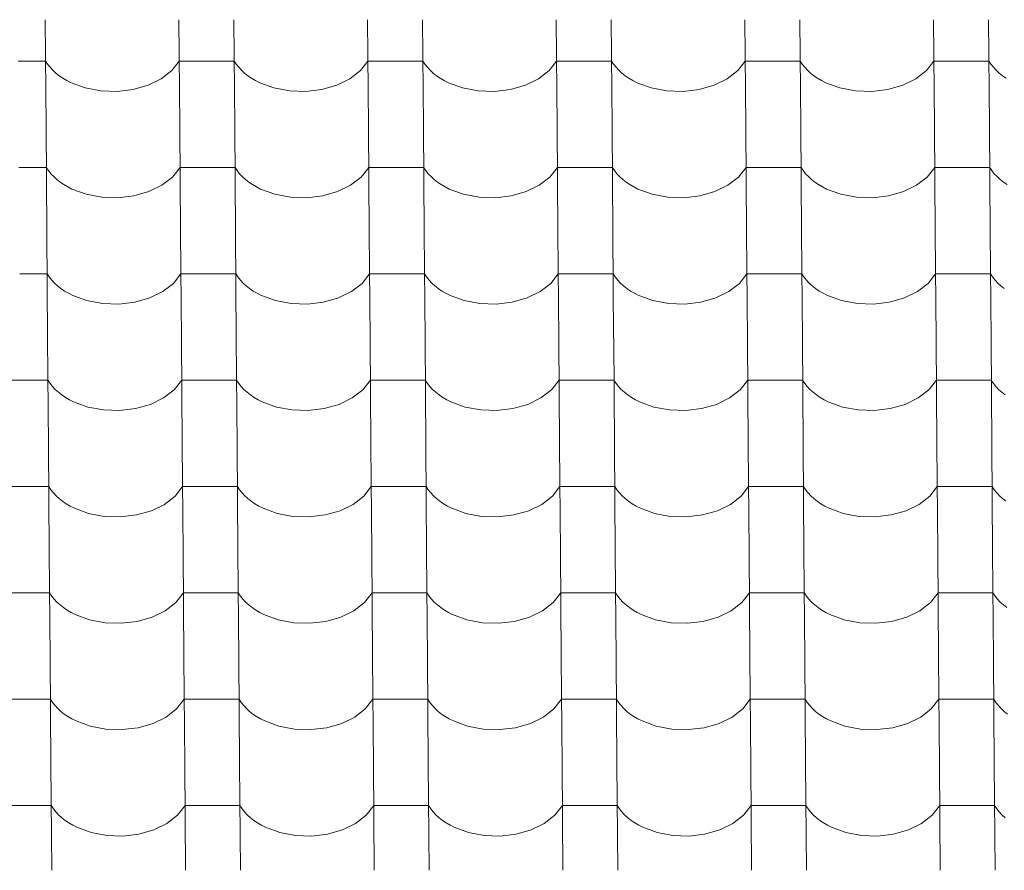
# Model space of a CAD drawing. Header units: millimetres. Extents: x -27785 to 104762, y -947 to 11132.
# Tile 102 of 146: x -7189 to -6327, y 8899 to 9642. Entities that reach past the tile are written whole.
import ezdxf

# ---------------------------------------------------------------- set-up
doc = ezdxf.new("R2010")
doc.units = ezdxf.units.MM
doc.header["$MEASUREMENT"] = 0
doc.layers.add('POHLED JIŽNÍ_1_Bourané_Výplně - Povrchové', color=7, linetype='Continuous')
doc.layers.add('POHLED JIŽNÍ_1_Konstrukce - nosné', color=7, linetype='Continuous')

# ---------------------------------------------------------------- blocks, each defined once
blk = doc.blocks.new('*X2', base_point=(-29303.7, -27473.93))
at = {"layer": 'POHLED JIŽNÍ_1_Bourané_Výplně - Povrchové', "color": 7, "linetype": 'Continuous', "lineweight": 13}
for p, q in [((-7166.27, 9642.36), (-7165.55, 9549.68)), ((-7049.31, 9642.36), (-7048.59, 9549.68)), ((-7001.28, 9642.36), (-7000.56, 9549.68)), ((-6884.32, 9642.36), (-6883.59, 9549.68)), ((-6836.28, 9642.36), (-6835.56, 9549.68)), ((-6719.32, 9642.36), (-6718.6, 9549.68)), ((-6671.29, 9642.36), (-6670.56, 9549.68)), ((-6554.32, 9642.36), (-6553.6, 9549.68)), ((-6506.29, 9642.36), (-6505.57, 9549.68)), ((-6389.33, 9642.36), (-6388.61, 9549.68)), ((-6341.29, 9642.36), (-6340.57, 9549.68)), ((-7165.99, 9606.2), (-7190.01, 9606.2)), ((-7165.99, 9606.2), (-7164.15, 9603.41)), ((-7164.15, 9603.41), (-7162, 9600.71)), ((-7055.63, 9597.82), (-7049.03, 9606.2)), ((-7025.01, 9606.2), (-7049.03, 9606.2)), ((-7001, 9606.2), (-7025.01, 9606.2)), ((-7001, 9606.2), (-6999.15, 9603.41)), ((-6999.15, 9603.41), (-6997.01, 9600.71)), ((-6890.64, 9597.82), (-6884.03, 9606.2)), ((-6860.02, 9606.2), (-6884.03, 9606.2)), ((-6836, 9606.2), (-6860.02, 9606.2)), ((-6836, 9606.2), (-6834.15, 9603.41)), ((-6834.15, 9603.41), (-6832.01, 9600.71)), ((-6725.64, 9597.82), (-6719.04, 9606.2)), ((-6695.02, 9606.2), (-6719.04, 9606.2)), ((-6671, 9606.2), (-6695.02, 9606.2)), ((-6671, 9606.2), (-6669.16, 9603.41)), ((-6669.16, 9603.41), (-6667.02, 9600.71)), ((-6560.65, 9597.82), (-6554.04, 9606.2)), ((-6530.03, 9606.2), (-6554.04, 9606.2)), ((-6506.01, 9606.2), (-6530.03, 9606.2)), ((-6506.01, 9606.2), (-6504.16, 9603.41)), ((-6504.16, 9603.41), (-6502.02, 9600.71)), ((-6395.65, 9597.82), (-6389.05, 9606.2)), ((-6365.03, 9606.2), (-6389.05, 9606.2)), ((-6341.01, 9606.2), (-6365.03, 9606.2)), ((-6341.01, 9606.2), (-6339.17, 9603.41)), ((-6339.17, 9603.41), (-6337.02, 9600.71)), ((-7162, 9600.71), (-7159.58, 9598.13)), ((-7159.58, 9598.13), (-7156.88, 9595.66)), ((-7156.88, 9595.66), (-7153.92, 9593.34)), ((-7153.92, 9593.34), (-7150.72, 9591.16)), ((-7064.89, 9590.65), (-7055.63, 9597.82)), ((-6997.01, 9600.71), (-6994.58, 9598.13)), ((-6994.58, 9598.13), (-6991.88, 9595.66)), ((-6991.88, 9595.66), (-6988.92, 9593.34)), ((-6988.92, 9593.34), (-6985.72, 9591.16)), ((-6899.89, 9590.65), (-6890.64, 9597.82)), ((-6832.01, 9600.71), (-6829.58, 9598.13)), ((-6829.58, 9598.13), (-6826.88, 9595.66)), ((-6826.88, 9595.66), (-6823.93, 9593.34)), ((-6823.93, 9593.34), (-6820.72, 9591.16)), ((-6734.9, 9590.65), (-6725.64, 9597.82)), ((-6667.02, 9600.71), (-6664.59, 9598.13)), ((-6664.59, 9598.13), (-6661.89, 9595.66)), ((-6661.89, 9595.66), (-6658.93, 9593.34)), ((-6658.93, 9593.34), (-6655.73, 9591.16)), ((-6569.9, 9590.65), (-6560.65, 9597.82)), ((-6502.02, 9600.71), (-6499.59, 9598.13)), ((-6499.59, 9598.13), (-6496.89, 9595.66)), ((-6496.89, 9595.66), (-6493.93, 9593.34)), ((-6493.93, 9593.34), (-6490.73, 9591.16)), ((-6404.9, 9590.65), (-6395.65, 9597.82)), ((-6337.02, 9600.71), (-6334.6, 9598.13)), ((-6334.6, 9598.13), (-6331.9, 9595.66)), ((-6331.9, 9595.66), (-6328.94, 9593.34)), ((-6328.94, 9593.34), (-6325.74, 9591.16)), ((-7150.72, 9591.16), (-7147.29, 9589.14)), ((-7147.29, 9589.14), (-7143.65, 9587.29)), ((-7143.65, 9587.29), (-7131.17, 9582.72)), ((-7089.35, 9581.33), (-7076.32, 9585.05)), ((-7076.32, 9585.05), (-7064.89, 9590.65)), ((-6985.72, 9591.16), (-6982.29, 9589.14)), ((-6982.29, 9589.14), (-6978.66, 9587.29)), ((-6978.66, 9587.29), (-6966.18, 9582.72)), ((-6924.35, 9581.33), (-6911.32, 9585.05)), ((-6911.32, 9585.05), (-6899.89, 9590.65)), ((-6820.72, 9591.16), (-6817.3, 9589.14)), ((-6817.3, 9589.14), (-6813.66, 9587.29)), ((-6813.66, 9587.29), (-6801.18, 9582.72)), ((-6759.36, 9581.33), (-6746.33, 9585.05)), ((-6746.33, 9585.05), (-6734.9, 9590.65)), ((-6655.73, 9591.16), (-6652.3, 9589.14)), ((-6652.3, 9589.14), (-6648.66, 9587.29)), ((-6648.66, 9587.29), (-6636.19, 9582.72)), ((-6594.36, 9581.33), (-6581.33, 9585.05)), ((-6581.33, 9585.05), (-6569.9, 9590.65)), ((-6490.73, 9591.16), (-6487.3, 9589.14)), ((-6487.3, 9589.14), (-6483.67, 9587.29)), ((-6483.67, 9587.29), (-6471.19, 9582.72)), ((-6429.37, 9581.33), (-6416.34, 9585.05)), ((-6416.34, 9585.05), (-6404.9, 9590.65)), ((-7131.17, 9582.72), (-7117.49, 9580.13)), ((-7117.49, 9580.13), (-7103.31, 9579.66)), ((-7103.31, 9579.66), (-7089.35, 9581.33)), ((-6966.18, 9582.72), (-6952.5, 9580.13)), ((-6952.5, 9580.13), (-6938.32, 9579.66)), ((-6938.32, 9579.66), (-6924.35, 9581.33)), ((-6801.18, 9582.72), (-6787.5, 9580.13)), ((-6787.5, 9580.13), (-6773.32, 9579.66)), ((-6773.32, 9579.66), (-6759.36, 9581.33)), ((-6636.19, 9582.72), (-6622.51, 9580.13)), ((-6622.51, 9580.13), (-6608.32, 9579.66)), ((-6608.32, 9579.66), (-6594.36, 9581.33)), ((-6471.19, 9582.72), (-6457.51, 9580.13)), ((-6457.51, 9580.13), (-6443.33, 9579.66)), ((-6443.33, 9579.66), (-6429.37, 9581.33)), ((-7165.55, 9549.35), (-7164.83, 9456.68)), ((-7048.59, 9549.35), (-7047.87, 9456.68)), ((-7000.55, 9549.35), (-6999.83, 9456.68)), ((-6883.59, 9549.35), (-6882.87, 9456.68)), ((-6835.56, 9549.35), (-6834.84, 9456.68)), ((-6718.6, 9549.35), (-6717.88, 9456.68)), ((-6670.56, 9549.35), (-6669.84, 9456.68)), ((-6553.6, 9549.35), (-6552.88, 9456.68)), ((-6505.57, 9549.35), (-6504.84, 9456.68)), ((-6388.6, 9549.35), (-6387.88, 9456.68)), ((-6340.57, 9549.35), (-6339.85, 9456.68)), ((-7165.27, 9513.19), (-7189.29, 9513.19)), ((-7165.27, 9513.19), (-7163.42, 9510.4)), ((-7163.42, 9510.4), (-7161.28, 9507.7)), ((-7161.28, 9507.7), (-7158.85, 9505.12)), ((-7054.91, 9504.81), (-7048.31, 9513.19)), ((-7024.29, 9513.19), (-7048.31, 9513.19)), ((-7000.27, 9513.19), (-7024.29, 9513.19)), ((-7000.27, 9513.19), (-6998.43, 9510.4)), ((-6998.43, 9510.4), (-6996.28, 9507.7)), ((-6996.28, 9507.7), (-6993.86, 9505.12)), ((-6889.91, 9504.81), (-6883.31, 9513.19)), ((-6859.29, 9513.19), (-6883.31, 9513.19)), ((-6835.28, 9513.19), (-6859.29, 9513.19)), ((-6835.28, 9513.19), (-6833.43, 9510.4)), ((-6833.43, 9510.4), (-6831.29, 9507.7)), ((-6831.29, 9507.7), (-6828.86, 9505.12)), ((-6724.92, 9504.81), (-6718.31, 9513.19)), ((-6694.3, 9513.19), (-6718.31, 9513.19)), ((-6670.28, 9513.19), (-6694.3, 9513.19)), ((-6670.28, 9513.19), (-6668.43, 9510.4)), ((-6668.43, 9510.4), (-6666.29, 9507.7)), ((-6666.29, 9507.7), (-6663.87, 9505.12)), ((-6559.92, 9504.81), (-6553.32, 9513.19)), ((-6529.3, 9513.19), (-6553.32, 9513.19)), ((-6505.28, 9513.19), (-6529.3, 9513.19)), ((-6505.28, 9513.19), (-6503.44, 9510.4)), ((-6503.44, 9510.4), (-6501.3, 9507.7)), ((-6501.3, 9507.7), (-6498.87, 9505.12)), ((-6394.93, 9504.81), (-6388.32, 9513.19)), ((-6364.31, 9513.19), (-6388.32, 9513.19)), ((-6340.29, 9513.19), (-6364.31, 9513.19)), ((-6340.29, 9513.19), (-6338.44, 9510.4)), ((-6338.44, 9510.4), (-6336.3, 9507.7)), ((-6336.3, 9507.7), (-6333.87, 9505.12)), ((-7158.85, 9505.12), (-7156.15, 9502.65)), ((-7156.15, 9502.65), (-7153.19, 9500.33)), ((-7153.19, 9500.33), (-7149.99, 9498.15)), ((-7149.99, 9498.15), (-7146.56, 9496.13)), ((-7075.6, 9492.05), (-7064.16, 9497.64)), ((-7064.16, 9497.64), (-7054.91, 9504.81)), ((-6993.86, 9505.12), (-6991.16, 9502.65)), ((-6991.16, 9502.65), (-6988.2, 9500.33)), ((-6988.2, 9500.33), (-6985, 9498.15)), ((-6985, 9498.15), (-6981.57, 9496.13)), ((-6910.6, 9492.05), (-6899.17, 9497.64)), ((-6899.17, 9497.64), (-6889.91, 9504.81)), ((-6828.86, 9505.12), (-6826.16, 9502.65)), ((-6826.16, 9502.65), (-6823.2, 9500.33)), ((-6823.2, 9500.33), (-6820, 9498.15)), ((-6820, 9498.15), (-6816.57, 9496.13)), ((-6745.6, 9492.05), (-6734.17, 9497.64)), ((-6734.17, 9497.64), (-6724.92, 9504.81)), ((-6663.87, 9505.12), (-6661.16, 9502.65)), ((-6661.16, 9502.65), (-6658.21, 9500.33)), ((-6658.21, 9500.33), (-6655, 9498.15)), ((-6655, 9498.15), (-6651.58, 9496.13)), ((-6580.61, 9492.05), (-6569.18, 9497.64)), ((-6569.18, 9497.64), (-6559.92, 9504.81)), ((-6498.87, 9505.12), (-6496.17, 9502.65)), ((-6496.17, 9502.65), (-6493.21, 9500.33)), ((-6493.21, 9500.33), (-6490.01, 9498.15)), ((-6490.01, 9498.15), (-6486.58, 9496.13)), ((-6415.61, 9492.05), (-6404.18, 9497.64)), ((-6404.18, 9497.64), (-6394.93, 9504.81)), ((-6333.87, 9505.12), (-6331.17, 9502.65)), ((-6331.17, 9502.65), (-6328.21, 9500.33)), ((-6328.21, 9500.33), (-6325.01, 9498.15)), ((-7146.56, 9496.13), (-7142.93, 9494.28)), ((-7142.93, 9494.28), (-7130.45, 9489.71)), ((-7130.45, 9489.71), (-7116.77, 9487.12)), ((-7088.63, 9488.32), (-7075.6, 9492.05)), ((-6981.57, 9496.13), (-6977.93, 9494.28)), ((-6977.93, 9494.28), (-6965.45, 9489.71)), ((-6965.45, 9489.71), (-6951.77, 9487.12)), ((-6923.63, 9488.32), (-6910.6, 9492.05)), ((-6816.57, 9496.13), (-6812.94, 9494.28)), ((-6812.94, 9494.28), (-6800.46, 9489.71)), ((-6800.46, 9489.71), (-6786.78, 9487.12)), ((-6758.63, 9488.32), (-6745.6, 9492.05)), ((-6651.58, 9496.13), (-6647.94, 9494.28)), ((-6647.94, 9494.28), (-6635.46, 9489.71)), ((-6635.46, 9489.71), (-6621.78, 9487.12)), ((-6593.64, 9488.32), (-6580.61, 9492.05)), ((-6486.58, 9496.13), (-6482.95, 9494.28)), ((-6482.95, 9494.28), (-6470.47, 9489.71)), ((-6470.47, 9489.71), (-6456.79, 9487.12)), ((-6428.64, 9488.32), (-6415.61, 9492.05)), ((-7116.77, 9487.12), (-7102.59, 9486.65)), ((-7102.59, 9486.65), (-7088.63, 9488.32)), ((-6951.77, 9487.12), (-6937.59, 9486.65)), ((-6937.59, 9486.65), (-6923.63, 9488.32)), ((-6786.78, 9487.12), (-6772.6, 9486.65)), ((-6772.6, 9486.65), (-6758.63, 9488.32)), ((-6621.78, 9487.12), (-6607.6, 9486.65)), ((-6607.6, 9486.65), (-6593.64, 9488.32)), ((-6456.79, 9487.12), (-6442.6, 9486.65)), ((-6442.6, 9486.65), (-6428.64, 9488.32)), ((-7164.83, 9456.34), (-7164.11, 9363.67)), ((-7047.86, 9456.34), (-7047.14, 9363.67)), ((-6999.83, 9456.34), (-6999.11, 9363.67)), ((-6882.87, 9456.34), (-6882.15, 9363.67)), ((-6834.83, 9456.34), (-6834.11, 9363.67)), ((-6717.87, 9456.34), (-6717.15, 9363.67)), ((-6669.84, 9456.34), (-6669.12, 9363.67)), ((-6552.88, 9456.34), (-6552.16, 9363.67)), ((-6504.84, 9456.34), (-6504.12, 9363.67)), ((-6387.88, 9456.34), (-6387.16, 9363.67)), ((-6339.85, 9456.34), (-6339.13, 9363.67)), ((-7164.54, 9420.18), (-7188.56, 9420.18)), ((-7164.54, 9420.18), (-7162.7, 9417.39)), ((-7054.19, 9411.8), (-7047.58, 9420.18)), ((-7023.57, 9420.18), (-7047.58, 9420.18)), ((-6999.55, 9420.18), (-7023.57, 9420.18)), ((-6999.55, 9420.18), (-6997.7, 9417.39)), ((-6889.19, 9411.8), (-6882.59, 9420.18)), ((-6858.57, 9420.18), (-6882.59, 9420.18)), ((-6834.55, 9420.18), (-6858.57, 9420.18)), ((-6834.55, 9420.18), (-6832.71, 9417.39)), ((-6724.19, 9411.8), (-6717.59, 9420.18)), ((-6693.57, 9420.18), (-6717.59, 9420.18)), ((-6669.56, 9420.18), (-6693.57, 9420.18)), ((-6669.56, 9420.18), (-6667.71, 9417.39)), ((-6559.2, 9411.8), (-6552.6, 9420.18)), ((-6528.58, 9420.18), (-6552.6, 9420.18)), ((-6504.56, 9420.18), (-6528.58, 9420.18)), ((-6504.56, 9420.18), (-6502.72, 9417.39)), ((-6394.2, 9411.8), (-6387.6, 9420.18)), ((-6363.58, 9420.18), (-6387.6, 9420.18)), ((-6339.57, 9420.18), (-6363.58, 9420.18)), ((-6339.57, 9420.18), (-6337.72, 9417.39)), ((-7162.7, 9417.39), (-7160.56, 9414.7)), ((-7160.56, 9414.7), (-7158.13, 9412.11)), ((-7158.13, 9412.11), (-7155.43, 9409.64)), ((-7063.44, 9404.63), (-7054.19, 9411.8)), ((-6997.7, 9417.39), (-6995.56, 9414.7)), ((-6995.56, 9414.7), (-6993.13, 9412.11)), ((-6993.13, 9412.11), (-6990.43, 9409.64)), ((-6898.44, 9404.63), (-6889.19, 9411.8)), ((-6832.71, 9417.39), (-6830.56, 9414.7)), ((-6830.56, 9414.7), (-6828.14, 9412.11)), ((-6828.14, 9412.11), (-6825.44, 9409.64)), ((-6733.45, 9404.63), (-6724.19, 9411.8)), ((-6667.71, 9417.39), (-6665.57, 9414.7)), ((-6665.57, 9414.7), (-6663.14, 9412.11)), ((-6663.14, 9412.11), (-6660.44, 9409.64)), ((-6568.45, 9404.63), (-6559.2, 9411.8)), ((-6502.72, 9417.39), (-6500.57, 9414.7)), ((-6500.57, 9414.7), (-6498.15, 9412.11)), ((-6498.15, 9412.11), (-6495.45, 9409.64)), ((-6403.46, 9404.63), (-6394.2, 9411.8)), ((-6337.72, 9417.39), (-6335.58, 9414.7)), ((-6335.58, 9414.7), (-6333.15, 9412.11)), ((-6333.15, 9412.11), (-6330.45, 9409.64)), ((-7155.43, 9409.64), (-7152.47, 9407.32)), ((-7152.47, 9407.32), (-7149.27, 9405.14)), ((-7149.27, 9405.14), (-7145.84, 9403.12)), ((-7145.84, 9403.12), (-7142.21, 9401.27)), ((-7074.87, 9399.04), (-7063.44, 9404.63)), ((-6990.43, 9409.64), (-6987.47, 9407.32)), ((-6987.47, 9407.32), (-6984.27, 9405.14)), ((-6984.27, 9405.14), (-6980.85, 9403.12)), ((-6980.85, 9403.12), (-6977.21, 9401.27)), ((-6909.88, 9399.04), (-6898.44, 9404.63)), ((-6825.44, 9409.64), (-6822.48, 9407.32)), ((-6822.48, 9407.32), (-6819.28, 9405.14)), ((-6819.28, 9405.14), (-6815.85, 9403.12)), ((-6815.85, 9403.12), (-6812.21, 9401.27)), ((-6744.88, 9399.04), (-6733.45, 9404.63)), ((-6660.44, 9409.64), (-6657.48, 9407.32)), ((-6657.48, 9407.32), (-6654.28, 9405.14)), ((-6654.28, 9405.14), (-6650.85, 9403.12)), ((-6650.85, 9403.12), (-6647.22, 9401.27)), ((-6579.89, 9399.04), (-6568.45, 9404.63)), ((-6495.45, 9409.64), (-6492.49, 9407.32)), ((-6492.49, 9407.32), (-6489.28, 9405.14)), ((-6489.28, 9405.14), (-6485.86, 9403.12)), ((-6485.86, 9403.12), (-6482.22, 9401.27)), ((-6414.89, 9399.04), (-6403.46, 9404.63)), ((-6330.45, 9409.64), (-6327.49, 9407.32)), ((-7142.21, 9401.27), (-7129.73, 9396.7)), ((-7129.73, 9396.7), (-7116.05, 9394.11)), ((-7101.86, 9393.64), (-7087.9, 9395.31)), ((-7087.9, 9395.31), (-7074.87, 9399.04)), ((-6977.21, 9401.27), (-6964.73, 9396.7)), ((-6964.73, 9396.7), (-6951.05, 9394.11)), ((-6936.87, 9393.64), (-6922.91, 9395.31)), ((-6922.91, 9395.31), (-6909.88, 9399.04)), ((-6812.21, 9401.27), (-6799.73, 9396.7)), ((-6799.73, 9396.7), (-6786.06, 9394.11)), ((-6771.87, 9393.64), (-6757.91, 9395.31)), ((-6757.91, 9395.31), (-6744.88, 9399.04)), ((-6647.22, 9401.27), (-6634.74, 9396.7)), ((-6634.74, 9396.7), (-6621.06, 9394.11)), ((-6606.88, 9393.64), (-6592.92, 9395.31)), ((-6592.92, 9395.31), (-6579.89, 9399.04)), ((-6482.22, 9401.27), (-6469.74, 9396.7)), ((-6469.74, 9396.7), (-6456.06, 9394.11)), ((-6441.88, 9393.64), (-6427.92, 9395.31)), ((-6427.92, 9395.31), (-6414.89, 9399.04)), ((-7116.05, 9394.11), (-7101.86, 9393.64)), ((-6951.05, 9394.11), (-6936.87, 9393.64)), ((-6786.06, 9394.11), (-6771.87, 9393.64)), ((-6621.06, 9394.11), (-6606.88, 9393.64)), ((-6456.06, 9394.11), (-6441.88, 9393.64)), ((-7164.1, 9363.33), (-7163.38, 9270.66)), ((-7047.14, 9363.33), (-7046.42, 9270.66)), ((-6999.11, 9363.33), (-6998.39, 9270.66)), ((-6882.14, 9363.33), (-6881.42, 9270.66)), ((-6834.11, 9363.33), (-6833.39, 9270.66)), ((-6717.15, 9363.33), (-6716.43, 9270.66)), ((-6669.11, 9363.33), (-6668.39, 9270.66)), ((-6552.15, 9363.33), (-6551.43, 9270.66)), ((-6504.12, 9363.33), (-6503.4, 9270.66)), ((-6387.16, 9363.33), (-6386.44, 9270.66)), ((-6339.12, 9363.33), (-6338.4, 9270.66)), ((-7187.84, 9327.18), (-7211.86, 9327.18)), ((-7163.82, 9327.18), (-7187.84, 9327.18)), ((-7163.82, 9327.18), (-7161.98, 9324.38)), ((-7053.46, 9318.79), (-7046.86, 9327.18)), ((-7022.84, 9327.18), (-7046.86, 9327.18)), ((-6998.83, 9327.18), (-7022.84, 9327.18)), ((-6998.83, 9327.18), (-6996.98, 9324.38)), ((-6888.47, 9318.79), (-6881.86, 9327.18)), ((-6857.85, 9327.18), (-6881.86, 9327.18)), ((-6833.83, 9327.18), (-6857.85, 9327.18)), ((-6833.83, 9327.18), (-6831.98, 9324.38)), ((-6723.47, 9318.79), (-6716.87, 9327.18)), ((-6692.85, 9327.18), (-6716.87, 9327.18)), ((-6668.83, 9327.18), (-6692.85, 9327.18)), ((-6668.83, 9327.18), (-6666.99, 9324.38)), ((-6558.47, 9318.79), (-6551.87, 9327.18)), ((-6527.85, 9327.18), (-6551.87, 9327.18)), ((-6503.84, 9327.18), (-6527.85, 9327.18)), ((-6503.84, 9327.18), (-6501.99, 9324.38)), ((-6393.48, 9318.79), (-6386.88, 9327.18)), ((-6362.86, 9327.18), (-6386.88, 9327.18)), ((-6338.84, 9327.18), (-6362.86, 9327.18)), ((-6338.84, 9327.18), (-6337, 9324.38)), ((-7161.98, 9324.38), (-7159.83, 9321.69)), ((-7159.83, 9321.69), (-7157.41, 9319.1)), ((-7157.41, 9319.1), (-7154.71, 9316.64)), ((-7062.72, 9311.62), (-7053.46, 9318.79)), ((-6996.98, 9324.38), (-6994.84, 9321.69)), ((-6994.84, 9321.69), (-6992.41, 9319.1)), ((-6992.41, 9319.1), (-6989.71, 9316.64)), ((-6897.72, 9311.62), (-6888.47, 9318.79)), ((-6831.98, 9324.38), (-6829.84, 9321.69)), ((-6829.84, 9321.69), (-6827.41, 9319.1)), ((-6827.41, 9319.1), (-6824.71, 9316.64)), ((-6732.72, 9311.62), (-6723.47, 9318.79)), ((-6666.99, 9324.38), (-6664.85, 9321.69)), ((-6664.85, 9321.69), (-6662.42, 9319.1)), ((-6662.42, 9319.1), (-6659.72, 9316.64)), ((-6567.73, 9311.62), (-6558.47, 9318.79)), ((-6501.99, 9324.38), (-6499.85, 9321.69)), ((-6499.85, 9321.69), (-6497.42, 9319.1)), ((-6497.42, 9319.1), (-6494.72, 9316.64)), ((-6402.73, 9311.62), (-6393.48, 9318.79)), ((-6337, 9324.38), (-6334.85, 9321.69)), ((-6334.85, 9321.69), (-6332.43, 9319.1)), ((-6332.43, 9319.1), (-6329.73, 9316.64)), ((-7154.71, 9316.64), (-7151.75, 9314.31)), ((-7151.75, 9314.31), (-7148.55, 9312.13)), ((-7148.55, 9312.13), (-7145.12, 9310.11)), ((-7145.12, 9310.11), (-7141.48, 9308.26)), ((-7141.48, 9308.26), (-7129, 9303.69)), ((-7074.15, 9306.03), (-7062.72, 9311.62)), ((-6989.71, 9316.64), (-6986.75, 9314.31)), ((-6986.75, 9314.31), (-6983.55, 9312.13)), ((-6983.55, 9312.13), (-6980.12, 9310.11)), ((-6980.12, 9310.11), (-6976.49, 9308.26)), ((-6976.49, 9308.26), (-6964.01, 9303.69)), ((-6909.15, 9306.03), (-6897.72, 9311.62)), ((-6824.71, 9316.64), (-6821.75, 9314.31)), ((-6821.75, 9314.31), (-6818.55, 9312.13)), ((-6818.55, 9312.13), (-6815.13, 9310.11)), ((-6815.13, 9310.11), (-6811.49, 9308.26)), ((-6811.49, 9308.26), (-6799.01, 9303.69)), ((-6744.16, 9306.03), (-6732.72, 9311.62)), ((-6659.72, 9316.64), (-6656.76, 9314.31)), ((-6656.76, 9314.31), (-6653.56, 9312.13)), ((-6653.56, 9312.13), (-6650.13, 9310.11)), ((-6650.13, 9310.11), (-6646.49, 9308.26)), ((-6646.49, 9308.26), (-6634.01, 9303.69)), ((-6579.16, 9306.03), (-6567.73, 9311.62)), ((-6494.72, 9316.64), (-6491.76, 9314.31)), ((-6491.76, 9314.31), (-6488.56, 9312.13)), ((-6488.56, 9312.13), (-6485.13, 9310.11)), ((-6485.13, 9310.11), (-6481.5, 9308.26)), ((-6481.5, 9308.26), (-6469.02, 9303.69)), ((-6414.17, 9306.03), (-6402.73, 9311.62)), ((-6329.73, 9316.64), (-6326.77, 9314.31)), ((-7129, 9303.69), (-7115.32, 9301.1)), ((-7115.32, 9301.1), (-7101.14, 9300.63)), ((-7101.14, 9300.63), (-7087.18, 9302.3)), ((-7087.18, 9302.3), (-7074.15, 9306.03)), ((-6964.01, 9303.69), (-6950.33, 9301.1)), ((-6950.33, 9301.1), (-6936.15, 9300.63)), ((-6936.15, 9300.63), (-6922.18, 9302.3)), ((-6922.18, 9302.3), (-6909.15, 9306.03)), ((-6799.01, 9303.69), (-6785.33, 9301.1)), ((-6785.33, 9301.1), (-6771.15, 9300.63)), ((-6771.15, 9300.63), (-6757.19, 9302.3)), ((-6757.19, 9302.3), (-6744.16, 9306.03)), ((-6634.01, 9303.69), (-6620.34, 9301.1)), ((-6620.34, 9301.1), (-6606.15, 9300.63)), ((-6606.15, 9300.63), (-6592.19, 9302.3)), ((-6592.19, 9302.3), (-6579.16, 9306.03)), ((-6469.02, 9303.69), (-6455.34, 9301.1)), ((-6455.34, 9301.1), (-6441.16, 9300.63)), ((-6441.16, 9300.63), (-6427.2, 9302.3)), ((-6427.2, 9302.3), (-6414.17, 9306.03)), ((-7163.38, 9270.32), (-7162.66, 9177.65)), ((-7046.42, 9270.32), (-7045.7, 9177.65)), ((-6998.38, 9270.32), (-6997.66, 9177.65)), ((-6881.42, 9270.32), (-6880.7, 9177.65)), ((-6833.39, 9270.32), (-6832.67, 9177.65)), ((-6716.43, 9270.32), (-6715.7, 9177.65)), ((-6668.39, 9270.32), (-6667.67, 9177.65)), ((-6551.43, 9270.32), (-6550.71, 9177.65)), ((-6503.4, 9270.32), (-6502.67, 9177.65)), ((-6386.43, 9270.32), (-6385.71, 9177.65)), ((-6338.4, 9270.32), (-6337.68, 9177.65)), ((-7187.11, 9234.17), (-7211.13, 9234.17)), ((-7163.1, 9234.17), (-7187.11, 9234.17)), ((-7163.1, 9234.17), (-7161.25, 9231.37)), ((-7161.25, 9231.37), (-7159.11, 9228.68)), ((-7052.74, 9225.78), (-7046.14, 9234.17)), ((-7022.12, 9234.17), (-7046.14, 9234.17)), ((-6998.1, 9234.17), (-7022.12, 9234.17)), ((-6998.1, 9234.17), (-6996.26, 9231.37)), ((-6996.26, 9231.37), (-6994.11, 9228.68)), ((-6887.74, 9225.78), (-6881.14, 9234.17)), ((-6857.12, 9234.17), (-6881.14, 9234.17)), ((-6833.11, 9234.17), (-6857.12, 9234.17)), ((-6833.11, 9234.17), (-6831.26, 9231.37)), ((-6831.26, 9231.37), (-6829.12, 9228.68)), ((-6722.75, 9225.78), (-6716.14, 9234.17)), ((-6692.13, 9234.17), (-6716.14, 9234.17)), ((-6668.11, 9234.17), (-6692.13, 9234.17)), ((-6668.11, 9234.17), (-6666.26, 9231.37)), ((-6666.26, 9231.37), (-6664.12, 9228.68)), ((-6557.75, 9225.78), (-6551.15, 9234.17)), ((-6527.13, 9234.17), (-6551.15, 9234.17)), ((-6503.11, 9234.17), (-6527.13, 9234.17)), ((-6503.11, 9234.17), (-6501.27, 9231.37)), ((-6501.27, 9231.37), (-6499.13, 9228.68)), ((-6392.75, 9225.78), (-6386.15, 9234.17)), ((-6362.13, 9234.17), (-6386.15, 9234.17)), ((-6338.12, 9234.17), (-6362.13, 9234.17)), ((-6338.12, 9234.17), (-6336.27, 9231.37)), ((-6336.27, 9231.37), (-6334.13, 9228.68)), ((-7159.11, 9228.68), (-7156.68, 9226.09)), ((-7156.68, 9226.09), (-7153.98, 9223.63)), ((-7153.98, 9223.63), (-7151.02, 9221.3)), ((-7061.99, 9218.61), (-7052.74, 9225.78)), ((-6994.11, 9228.68), (-6991.69, 9226.09)), ((-6991.69, 9226.09), (-6988.99, 9223.63)), ((-6988.99, 9223.63), (-6986.03, 9221.3)), ((-6897, 9218.61), (-6887.74, 9225.78)), ((-6829.12, 9228.68), (-6826.69, 9226.09)), ((-6826.69, 9226.09), (-6823.99, 9223.63)), ((-6823.99, 9223.63), (-6821.03, 9221.3)), ((-6732, 9218.61), (-6722.75, 9225.78)), ((-6664.12, 9228.68), (-6661.69, 9226.09)), ((-6661.69, 9226.09), (-6658.99, 9223.63)), ((-6658.99, 9223.63), (-6656.04, 9221.3)), ((-6567, 9218.61), (-6557.75, 9225.78)), ((-6499.13, 9228.68), (-6496.7, 9226.09)), ((-6496.7, 9226.09), (-6494, 9223.63)), ((-6494, 9223.63), (-6491.04, 9221.3)), ((-6402.01, 9218.61), (-6392.75, 9225.78)), ((-6334.13, 9228.68), (-6331.7, 9226.09)), ((-6331.7, 9226.09), (-6329, 9223.63)), ((-6329, 9223.63), (-6326.04, 9221.3)), ((-7151.02, 9221.3), (-7147.82, 9219.12)), ((-7147.82, 9219.12), (-7144.39, 9217.1)), ((-7144.39, 9217.1), (-7140.76, 9215.25)), ((-7140.76, 9215.25), (-7128.28, 9210.68)), ((-7073.43, 9213.02), (-7061.99, 9218.61)), ((-6986.03, 9221.3), (-6982.83, 9219.12)), ((-6982.83, 9219.12), (-6979.4, 9217.1)), ((-6979.4, 9217.1), (-6975.76, 9215.25)), ((-6975.76, 9215.25), (-6963.28, 9210.68)), ((-6908.43, 9213.02), (-6897, 9218.61)), ((-6821.03, 9221.3), (-6817.83, 9219.12)), ((-6817.83, 9219.12), (-6814.4, 9217.1)), ((-6814.4, 9217.1), (-6810.77, 9215.25)), ((-6810.77, 9215.25), (-6798.29, 9210.68)), ((-6743.43, 9213.02), (-6732, 9218.61)), ((-6656.04, 9221.3), (-6652.83, 9219.12)), ((-6652.83, 9219.12), (-6649.41, 9217.1)), ((-6649.41, 9217.1), (-6645.77, 9215.25)), ((-6645.77, 9215.25), (-6633.29, 9210.68)), ((-6578.44, 9213.02), (-6567, 9218.61)), ((-6491.04, 9221.3), (-6487.84, 9219.12)), ((-6487.84, 9219.12), (-6484.41, 9217.1)), ((-6484.41, 9217.1), (-6480.77, 9215.25)), ((-6480.77, 9215.25), (-6468.3, 9210.68)), ((-6413.44, 9213.02), (-6402.01, 9218.61)), ((-7128.28, 9210.68), (-7114.6, 9208.09)), ((-7114.6, 9208.09), (-7100.42, 9207.62)), ((-7100.42, 9207.62), (-7086.46, 9209.29)), ((-7086.46, 9209.29), (-7073.43, 9213.02)), ((-6963.28, 9210.68), (-6949.6, 9208.09)), ((-6949.6, 9208.09), (-6935.42, 9207.62)), ((-6935.42, 9207.62), (-6921.46, 9209.29)), ((-6921.46, 9209.29), (-6908.43, 9213.02)), ((-6798.29, 9210.68), (-6784.61, 9208.09)), ((-6784.61, 9208.09), (-6770.43, 9207.62)), ((-6770.43, 9207.62), (-6756.46, 9209.29)), ((-6756.46, 9209.29), (-6743.43, 9213.02)), ((-6633.29, 9210.68), (-6619.61, 9208.09)), ((-6619.61, 9208.09), (-6605.43, 9207.62)), ((-6605.43, 9207.62), (-6591.47, 9209.29)), ((-6591.47, 9209.29), (-6578.44, 9213.02)), ((-6468.3, 9210.68), (-6454.62, 9208.09)), ((-6454.62, 9208.09), (-6440.43, 9207.62)), ((-6440.43, 9207.62), (-6426.47, 9209.29)), ((-6426.47, 9209.29), (-6413.44, 9213.02)), ((-7162.66, 9177.31), (-7161.93, 9084.64)), ((-7045.69, 9177.31), (-7044.97, 9084.64)), ((-6997.66, 9177.31), (-6996.94, 9084.64)), ((-6880.7, 9177.31), (-6879.98, 9084.64)), ((-6832.66, 9177.31), (-6831.94, 9084.64)), ((-6715.7, 9177.31), (-6714.98, 9084.64)), ((-6667.67, 9177.31), (-6666.95, 9084.64)), ((-6550.71, 9177.31), (-6549.98, 9084.64)), ((-6502.67, 9177.31), (-6501.95, 9084.64)), ((-6385.71, 9177.31), (-6384.99, 9084.64)), ((-6337.68, 9177.31), (-6336.95, 9084.64)), ((-7186.39, 9141.16), (-7210.41, 9141.16)), ((-7162.37, 9141.16), (-7186.39, 9141.16)), ((-7162.37, 9141.16), (-7160.53, 9138.36)), ((-7160.53, 9138.36), (-7158.39, 9135.67)), ((-7052.01, 9132.77), (-7045.41, 9141.16)), ((-7021.4, 9141.16), (-7045.41, 9141.16)), ((-6997.38, 9141.16), (-7021.4, 9141.16)), ((-6997.38, 9141.16), (-6995.53, 9138.36)), ((-6995.53, 9138.36), (-6993.39, 9135.67)), ((-6887.02, 9132.77), (-6880.42, 9141.16)), ((-6856.4, 9141.16), (-6880.42, 9141.16)), ((-6832.38, 9141.16), (-6856.4, 9141.16)), ((-6832.38, 9141.16), (-6830.54, 9138.36)), ((-6830.54, 9138.36), (-6828.39, 9135.67)), ((-6722.02, 9132.77), (-6715.42, 9141.16)), ((-6691.4, 9141.16), (-6715.42, 9141.16)), ((-6667.39, 9141.16), (-6691.4, 9141.16)), ((-6667.39, 9141.16), (-6665.54, 9138.36)), ((-6665.54, 9138.36), (-6663.4, 9135.67)), ((-6557.03, 9132.77), (-6550.42, 9141.16)), ((-6526.41, 9141.16), (-6550.42, 9141.16)), ((-6502.39, 9141.16), (-6526.41, 9141.16)), ((-6502.39, 9141.16), (-6500.54, 9138.36)), ((-6500.54, 9138.36), (-6498.4, 9135.67)), ((-6392.03, 9132.77), (-6385.43, 9141.16)), ((-6361.41, 9141.16), (-6385.43, 9141.16)), ((-6337.39, 9141.16), (-6361.41, 9141.16)), ((-6337.39, 9141.16), (-6335.55, 9138.36)), ((-6335.55, 9138.36), (-6333.41, 9135.67)), ((-7158.39, 9135.67), (-7155.96, 9133.08)), ((-7155.96, 9133.08), (-7153.26, 9130.62)), ((-7153.26, 9130.62), (-7150.3, 9128.29)), ((-7150.3, 9128.29), (-7147.1, 9126.11)), ((-7061.27, 9125.6), (-7052.01, 9132.77)), ((-6993.39, 9135.67), (-6990.96, 9133.08)), ((-6990.96, 9133.08), (-6988.26, 9130.62)), ((-6988.26, 9130.62), (-6985.3, 9128.29)), ((-6985.3, 9128.29), (-6982.1, 9126.11)), ((-6896.27, 9125.6), (-6887.02, 9132.77)), ((-6828.39, 9135.67), (-6825.97, 9133.08)), ((-6825.97, 9133.08), (-6823.27, 9130.62)), ((-6823.27, 9130.62), (-6820.31, 9128.29)), ((-6820.31, 9128.29), (-6817.11, 9126.11)), ((-6731.28, 9125.6), (-6722.02, 9132.77)), ((-6663.4, 9135.67), (-6660.97, 9133.08)), ((-6660.97, 9133.08), (-6658.27, 9130.62)), ((-6658.27, 9130.62), (-6655.31, 9128.29)), ((-6655.31, 9128.29), (-6652.11, 9126.11)), ((-6566.28, 9125.6), (-6557.03, 9132.77)), ((-6498.4, 9135.67), (-6495.97, 9133.08)), ((-6495.97, 9133.08), (-6493.27, 9130.62)), ((-6493.27, 9130.62), (-6490.32, 9128.29)), ((-6490.32, 9128.29), (-6487.11, 9126.11)), ((-6401.28, 9125.6), (-6392.03, 9132.77)), ((-6333.41, 9135.67), (-6330.98, 9133.08)), ((-6330.98, 9133.08), (-6328.28, 9130.62)), ((-6328.28, 9130.62), (-6325.32, 9128.29)), ((-7147.1, 9126.11), (-7143.67, 9124.09)), ((-7143.67, 9124.09), (-7140.03, 9122.24)), ((-7140.03, 9122.24), (-7127.56, 9117.67)), ((-7085.73, 9116.28), (-7072.7, 9120.01)), ((-7072.7, 9120.01), (-7061.27, 9125.6)), ((-6982.1, 9126.11), (-6978.67, 9124.09)), ((-6978.67, 9124.09), (-6975.04, 9122.24)), ((-6975.04, 9122.24), (-6962.56, 9117.67)), ((-6920.74, 9116.28), (-6907.71, 9120.01)), ((-6907.71, 9120.01), (-6896.27, 9125.6)), ((-6817.11, 9126.11), (-6813.68, 9124.09)), ((-6813.68, 9124.09), (-6810.04, 9122.24)), ((-6810.04, 9122.24), (-6797.56, 9117.67)), ((-6755.74, 9116.28), (-6742.71, 9120.01)), ((-6742.71, 9120.01), (-6731.28, 9125.6)), ((-6652.11, 9126.11), (-6648.68, 9124.09)), ((-6648.68, 9124.09), (-6645.05, 9122.24)), ((-6645.05, 9122.24), (-6632.57, 9117.67)), ((-6590.74, 9116.28), (-6577.71, 9120.01)), ((-6577.71, 9120.01), (-6566.28, 9125.6)), ((-6487.11, 9126.11), (-6483.69, 9124.09)), ((-6483.69, 9124.09), (-6480.05, 9122.24)), ((-6480.05, 9122.24), (-6467.57, 9117.67)), ((-6425.75, 9116.28), (-6412.72, 9120.01)), ((-6412.72, 9120.01), (-6401.28, 9125.6)), ((-7127.56, 9117.67), (-7113.88, 9115.08)), ((-7113.88, 9115.08), (-7099.69, 9114.61)), ((-7099.69, 9114.61), (-7085.73, 9116.28)), ((-6962.56, 9117.67), (-6948.88, 9115.08)), ((-6948.88, 9115.08), (-6934.7, 9114.61)), ((-6934.7, 9114.61), (-6920.74, 9116.28)), ((-6797.56, 9117.67), (-6783.88, 9115.08)), ((-6783.88, 9115.08), (-6769.7, 9114.61)), ((-6769.7, 9114.61), (-6755.74, 9116.28)), ((-6632.57, 9117.67), (-6618.89, 9115.08)), ((-6618.89, 9115.08), (-6604.71, 9114.61)), ((-6604.71, 9114.61), (-6590.74, 9116.28)), ((-6467.57, 9117.67), (-6453.89, 9115.08)), ((-6453.89, 9115.08), (-6439.71, 9114.61)), ((-6439.71, 9114.61), (-6425.75, 9116.28)), ((-7161.93, 9084.3), (-7161.21, 8991.63)), ((-7044.97, 9084.3), (-7044.25, 8991.63)), ((-6996.94, 9084.3), (-6996.21, 8991.63)), ((-6879.97, 9084.3), (-6879.25, 8991.63)), ((-6831.94, 9084.3), (-6831.22, 8991.63)), ((-6714.98, 9084.3), (-6714.26, 8991.63)), ((-6666.94, 9084.3), (-6666.22, 8991.63)), ((-6549.98, 9084.3), (-6549.26, 8991.63)), ((-6501.95, 9084.3), (-6501.23, 8991.63)), ((-6384.99, 9084.3), (-6384.26, 8991.63)), ((-6336.95, 9084.3), (-6336.23, 8991.63)), ((-7185.67, 9048.15), (-7209.68, 9048.15)), ((-7161.65, 9048.15), (-7185.67, 9048.15)), ((-7161.65, 9048.15), (-7159.8, 9045.36)), ((-7159.8, 9045.36), (-7157.66, 9042.66)), ((-7157.66, 9042.66), (-7155.23, 9040.07)), ((-7051.29, 9039.76), (-7044.69, 9048.15)), ((-7020.67, 9048.15), (-7044.69, 9048.15)), ((-6996.65, 9048.15), (-7020.67, 9048.15)), ((-6996.65, 9048.15), (-6994.81, 9045.36)), ((-6994.81, 9045.36), (-6992.67, 9042.66)), ((-6992.67, 9042.66), (-6990.24, 9040.07)), ((-6886.3, 9039.76), (-6879.69, 9048.15)), ((-6855.68, 9048.15), (-6879.69, 9048.15)), ((-6831.66, 9048.15), (-6855.68, 9048.15)), ((-6831.66, 9048.15), (-6829.81, 9045.36)), ((-6829.81, 9045.36), (-6827.67, 9042.66)), ((-6827.67, 9042.66), (-6825.24, 9040.07)), ((-6721.3, 9039.76), (-6714.7, 9048.15)), ((-6690.68, 9048.15), (-6714.7, 9048.15)), ((-6666.66, 9048.15), (-6690.68, 9048.15)), ((-6666.66, 9048.15), (-6664.82, 9045.36)), ((-6664.82, 9045.36), (-6662.67, 9042.66)), ((-6662.67, 9042.66), (-6660.25, 9040.07)), ((-6556.3, 9039.76), (-6549.7, 9048.15)), ((-6525.68, 9048.15), (-6549.7, 9048.15)), ((-6501.67, 9048.15), (-6525.68, 9048.15)), ((-6501.67, 9048.15), (-6499.82, 9045.36)), ((-6499.82, 9045.36), (-6497.68, 9042.66)), ((-6497.68, 9042.66), (-6495.25, 9040.07)), ((-6391.31, 9039.76), (-6384.7, 9048.15)), ((-6360.69, 9048.15), (-6384.7, 9048.15)), ((-6336.67, 9048.15), (-6360.69, 9048.15)), ((-6336.67, 9048.15), (-6334.82, 9045.36)), ((-6334.82, 9045.36), (-6332.68, 9042.66)), ((-6332.68, 9042.66), (-6330.25, 9040.07)), ((-7155.23, 9040.07), (-7152.53, 9037.61)), ((-7152.53, 9037.61), (-7149.58, 9035.28)), ((-7149.58, 9035.28), (-7146.37, 9033.1)), ((-7146.37, 9033.1), (-7142.95, 9031.08)), ((-7060.55, 9032.59), (-7051.29, 9039.76)), ((-6990.24, 9040.07), (-6987.54, 9037.61)), ((-6987.54, 9037.61), (-6984.58, 9035.28)), ((-6984.58, 9035.28), (-6981.38, 9033.1)), ((-6981.38, 9033.1), (-6977.95, 9031.08)), ((-6895.55, 9032.59), (-6886.3, 9039.76)), ((-6825.24, 9040.07), (-6822.54, 9037.61)), ((-6822.54, 9037.61), (-6819.58, 9035.28)), ((-6819.58, 9035.28), (-6816.38, 9033.1)), ((-6816.38, 9033.1), (-6812.95, 9031.08)), ((-6730.55, 9032.59), (-6721.3, 9039.76)), ((-6660.25, 9040.07), (-6657.55, 9037.61)), ((-6657.55, 9037.61), (-6654.59, 9035.28)), ((-6654.59, 9035.28), (-6651.39, 9033.1)), ((-6651.39, 9033.1), (-6647.96, 9031.08)), ((-6565.56, 9032.59), (-6556.3, 9039.76)), ((-6495.25, 9040.07), (-6492.55, 9037.61)), ((-6492.55, 9037.61), (-6489.59, 9035.28)), ((-6489.59, 9035.28), (-6486.39, 9033.1)), ((-6486.39, 9033.1), (-6482.96, 9031.08)), ((-6400.56, 9032.59), (-6391.31, 9039.76)), ((-6330.25, 9040.07), (-6327.55, 9037.61)), ((-6327.55, 9037.61), (-6324.6, 9035.28)), ((-7142.95, 9031.08), (-7139.31, 9029.24)), ((-7139.31, 9029.24), (-7126.83, 9024.66)), ((-7126.83, 9024.66), (-7113.15, 9022.08)), ((-7085.01, 9023.27), (-7071.98, 9027)), ((-7071.98, 9027), (-7060.55, 9032.59)), ((-6977.95, 9031.08), (-6974.31, 9029.24)), ((-6974.31, 9029.24), (-6961.84, 9024.66)), ((-6961.84, 9024.66), (-6948.16, 9022.08)), ((-6920.01, 9023.27), (-6906.98, 9027)), ((-6906.98, 9027), (-6895.55, 9032.59)), ((-6812.95, 9031.08), (-6809.32, 9029.24)), ((-6809.32, 9029.24), (-6796.84, 9024.66)), ((-6796.84, 9024.66), (-6783.16, 9022.08)), ((-6755.02, 9023.27), (-6741.99, 9027)), ((-6741.99, 9027), (-6730.55, 9032.59)), ((-6647.96, 9031.08), (-6644.32, 9029.24)), ((-6644.32, 9029.24), (-6631.84, 9024.66)), ((-6631.84, 9024.66), (-6618.16, 9022.08)), ((-6590.02, 9023.27), (-6576.99, 9027)), ((-6576.99, 9027), (-6565.56, 9032.59)), ((-6482.96, 9031.08), (-6479.33, 9029.24)), ((-6479.33, 9029.24), (-6466.85, 9024.66)), ((-6466.85, 9024.66), (-6453.17, 9022.08)), ((-6425.02, 9023.27), (-6411.99, 9027)), ((-6411.99, 9027), (-6400.56, 9032.59)), ((-7113.15, 9022.08), (-7098.97, 9021.6)), ((-7098.97, 9021.6), (-7085.01, 9023.27)), ((-6948.16, 9022.08), (-6933.97, 9021.6)), ((-6933.97, 9021.6), (-6920.01, 9023.27)), ((-6783.16, 9022.08), (-6768.98, 9021.6)), ((-6768.98, 9021.6), (-6755.02, 9023.27)), ((-6618.16, 9022.08), (-6603.98, 9021.6)), ((-6603.98, 9021.6), (-6590.02, 9023.27)), ((-6453.17, 9022.08), (-6438.99, 9021.6)), ((-6438.99, 9021.6), (-6425.02, 9023.27)), ((-7161.21, 8991.3), (-7160.49, 8898.62)), ((-7044.25, 8991.3), (-7043.53, 8898.62)), ((-6996.21, 8991.3), (-6995.49, 8898.62)), ((-6879.25, 8991.3), (-6878.53, 8898.62)), ((-6831.22, 8991.3), (-6830.5, 8898.62)), ((-6714.25, 8991.3), (-6713.53, 8898.62)), ((-6666.22, 8991.3), (-6665.5, 8898.62)), ((-6549.26, 8991.3), (-6548.54, 8898.62)), ((-6501.22, 8991.3), (-6500.5, 8898.62)), ((-6384.26, 8991.3), (-6383.54, 8898.62)), ((-6336.23, 8991.3), (-6335.51, 8898.62)), ((-7184.94, 8955.14), (-7208.96, 8955.14)), ((-7160.93, 8955.14), (-7184.94, 8955.14)), ((-7160.93, 8955.14), (-7159.08, 8952.35)), ((-7050.57, 8946.75), (-7043.96, 8955.14)), ((-7019.95, 8955.14), (-7043.96, 8955.14)), ((-6995.93, 8955.14), (-7019.95, 8955.14)), ((-6995.93, 8955.14), (-6994.09, 8952.35)), ((-6885.57, 8946.75), (-6878.97, 8955.14)), ((-6854.95, 8955.14), (-6878.97, 8955.14)), ((-6830.93, 8955.14), (-6854.95, 8955.14)), ((-6830.93, 8955.14), (-6829.09, 8952.35)), ((-6720.58, 8946.75), (-6713.97, 8955.14)), ((-6689.96, 8955.14), (-6713.97, 8955.14)), ((-6665.94, 8955.14), (-6689.96, 8955.14)), ((-6665.94, 8955.14), (-6664.09, 8952.35)), ((-6555.58, 8946.75), (-6548.98, 8955.14)), ((-6524.96, 8955.14), (-6548.98, 8955.14)), ((-6500.94, 8955.14), (-6524.96, 8955.14)), ((-6500.94, 8955.14), (-6499.1, 8952.35)), ((-6390.58, 8946.75), (-6383.98, 8955.14)), ((-6359.96, 8955.14), (-6383.98, 8955.14)), ((-6335.95, 8955.14), (-6359.96, 8955.14)), ((-6335.95, 8955.14), (-6334.1, 8952.35)), ((-7159.08, 8952.35), (-7156.94, 8949.65)), ((-7156.94, 8949.65), (-7154.51, 8947.06)), ((-7154.51, 8947.06), (-7151.81, 8944.6)), ((-7059.82, 8939.58), (-7050.57, 8946.75)), ((-6994.09, 8952.35), (-6991.94, 8949.65)), ((-6991.94, 8949.65), (-6989.52, 8947.06)), ((-6989.52, 8947.06), (-6986.81, 8944.6)), ((-6894.83, 8939.58), (-6885.57, 8946.75)), ((-6829.09, 8952.35), (-6826.95, 8949.65)), ((-6826.95, 8949.65), (-6824.52, 8947.06)), ((-6824.52, 8947.06), (-6821.82, 8944.6)), ((-6729.83, 8939.58), (-6720.58, 8946.75)), ((-6664.09, 8952.35), (-6661.95, 8949.65)), ((-6661.95, 8949.65), (-6659.52, 8947.06)), ((-6659.52, 8947.06), (-6656.82, 8944.6)), ((-6564.83, 8939.58), (-6555.58, 8946.75)), ((-6499.1, 8952.35), (-6496.95, 8949.65)), ((-6496.95, 8949.65), (-6494.53, 8947.06)), ((-6494.53, 8947.06), (-6491.83, 8944.6)), ((-6399.84, 8939.58), (-6390.58, 8946.75)), ((-6334.1, 8952.35), (-6331.96, 8949.65)), ((-6331.96, 8949.65), (-6329.53, 8947.06)), ((-6329.53, 8947.06), (-6326.83, 8944.6)), ((-7151.81, 8944.6), (-7148.85, 8942.27)), ((-7148.85, 8942.27), (-7145.65, 8940.09)), ((-7145.65, 8940.09), (-7142.22, 8938.07)), ((-7142.22, 8938.07), (-7138.59, 8936.23)), ((-7071.25, 8933.99), (-7059.82, 8939.58)), ((-6986.81, 8944.6), (-6983.86, 8942.27)), ((-6983.86, 8942.27), (-6980.65, 8940.09)), ((-6980.65, 8940.09), (-6977.23, 8938.07)), ((-6977.23, 8938.07), (-6973.59, 8936.23)), ((-6906.26, 8933.99), (-6894.83, 8939.58)), ((-6821.82, 8944.6), (-6818.86, 8942.27)), ((-6818.86, 8942.27), (-6815.66, 8940.09)), ((-6815.66, 8940.09), (-6812.23, 8938.07)), ((-6812.23, 8938.07), (-6808.6, 8936.23)), ((-6741.26, 8933.99), (-6729.83, 8939.58)), ((-6656.82, 8944.6), (-6653.86, 8942.27)), ((-6653.86, 8942.27), (-6650.66, 8940.09)), ((-6650.66, 8940.09), (-6647.24, 8938.07)), ((-6647.24, 8938.07), (-6643.6, 8936.23)), ((-6576.27, 8933.99), (-6564.83, 8939.58)), ((-6491.83, 8944.6), (-6488.87, 8942.27)), ((-6488.87, 8942.27), (-6485.67, 8940.09)), ((-6485.67, 8940.09), (-6482.24, 8938.07)), ((-6482.24, 8938.07), (-6478.6, 8936.23)), ((-6411.27, 8933.99), (-6399.84, 8939.58)), ((-7138.59, 8936.23), (-7126.11, 8931.65)), ((-7126.11, 8931.65), (-7112.43, 8929.07)), ((-7098.25, 8928.6), (-7084.28, 8930.27)), ((-7084.28, 8930.27), (-7071.25, 8933.99)), ((-6973.59, 8936.23), (-6961.11, 8931.65)), ((-6961.11, 8931.65), (-6947.43, 8929.07)), ((-6933.25, 8928.6), (-6919.29, 8930.27)), ((-6919.29, 8930.27), (-6906.26, 8933.99)), ((-6808.6, 8936.23), (-6796.12, 8931.65)), ((-6796.12, 8931.65), (-6782.44, 8929.07)), ((-6768.25, 8928.6), (-6754.29, 8930.27)), ((-6754.29, 8930.27), (-6741.26, 8933.99)), ((-6643.6, 8936.23), (-6631.12, 8931.65)), ((-6631.12, 8931.65), (-6617.44, 8929.07)), ((-6603.26, 8928.6), (-6589.3, 8930.27)), ((-6589.3, 8930.27), (-6576.27, 8933.99)), ((-6478.6, 8936.23), (-6466.12, 8931.65)), ((-6466.12, 8931.65), (-6452.45, 8929.07)), ((-6438.26, 8928.6), (-6424.3, 8930.27)), ((-6424.3, 8930.27), (-6411.27, 8933.99)), ((-7112.43, 8929.07), (-7098.25, 8928.6)), ((-6947.43, 8929.07), (-6933.25, 8928.6)), ((-6782.44, 8929.07), (-6768.25, 8928.6)), ((-6617.44, 8929.07), (-6603.26, 8928.6)), ((-6452.45, 8929.07), (-6438.26, 8928.6))]:
    blk.add_line(p, q, dxfattribs=at)

msp = doc.modelspace()

# ---------------------------------------------------------------- block references
at = {"layer": 'POHLED JIŽNÍ_1_Konstrukce - nosné', "color": 9, "linetype": 'Continuous', "lineweight": 13}
msp.add_blockref('*X2', (-29303.7, -27473.93), dxfattribs=at)

doc.saveas('drawing.dxf')
